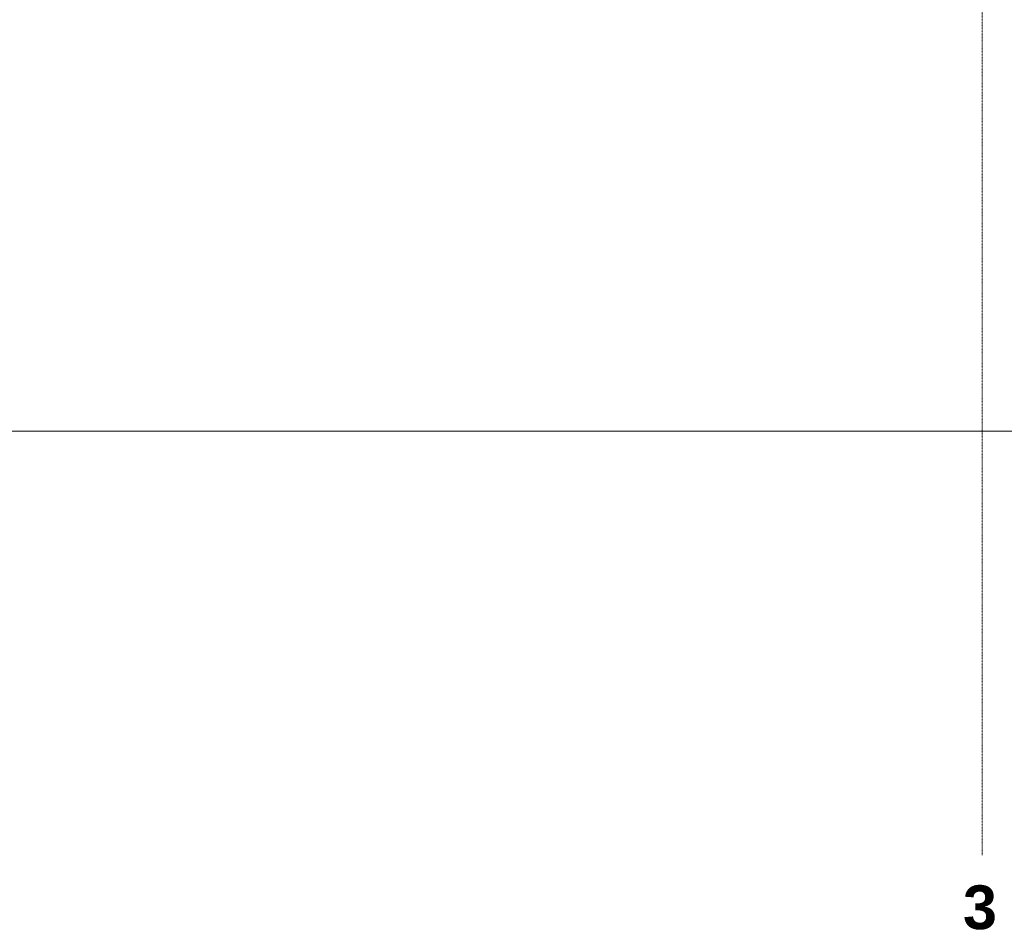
# Model space of a CAD drawing. Header units: millimetres. Extents: x -8838 to 31257, y -6224 to 3754.
# Tile 11 of 185: x -2536 to -1817, y -6224 to -5559. Entities that reach past the tile are written whole.
import ezdxf
from ezdxf.enums import TextEntityAlignment as Align

# ---------------------------------------------------------------- set-up
doc = ezdxf.new("R2010")
doc.units = ezdxf.units.MM
doc.header["$LTSCALE"] = 10
doc.header["$MEASUREMENT"] = 0
doc.linetypes.add('rzut 2 pietra$0$ArchiTECH.PC 5. Line Type', pattern=[0.0053, 0.003, -0.001, 0.0003, -0.001])
doc.layers.add('_Etapy_opis', color=7, linetype='CONTINUOUS', lineweight=18)
doc.layers.add('IS_ARCH', color=254, linetype='CONTINUOUS', lineweight=18)
doc.styles.add('rzut 2 pietra$0$ArchiTECHStyle2', font='arialbd.ttf', dxfattribs={"height": 0.192})

msp = doc.modelspace()

# ---------------------------------------------------------------- linework, layer by layer
at = {"layer": '_Etapy_opis', "color": 3}
msp.add_lwpolyline([(3387.76, -3694.17), (-3457.77, -3694.17), (-3457.77, -5859.46), (4191.22, -5859.46), (4191.22, -3961.27), (3489.57, -3961.21), (3387.76, -3694.17)], dxfattribs=at)
at = {"layer": 'IS_ARCH', "linetype": 'rzut 2 pietra$0$ArchiTECH.PC 5. Line Type'}
msp.add_line((-1832.53, -3085.42), (-1832.84, -6169.57), dxfattribs=at)

# ---------------------------------------------------------------- texts
at = {"layer": 'IS_ARCH', "style": 'rzut 2 pietra$0$ArchiTECHStyle2'}
msp.add_text('3', height=32, dxfattribs=at).set_placement((-1846.86, -6233.28), align=Align.BOTTOM_LEFT)

doc.saveas('drawing.dxf')
